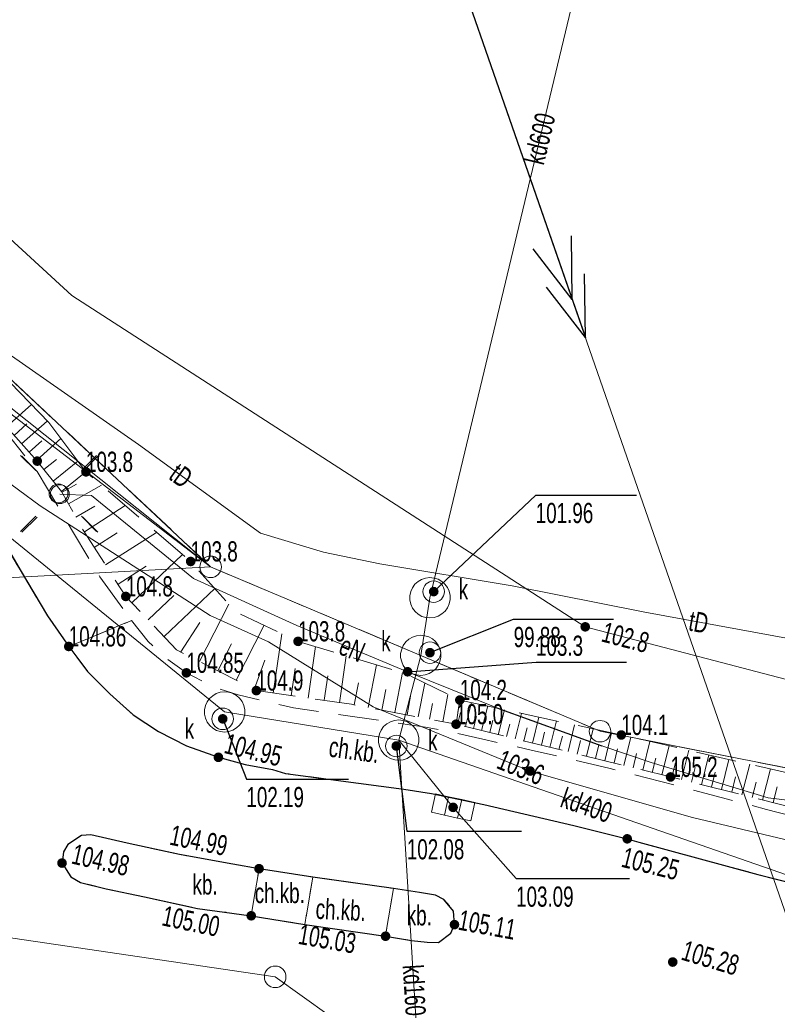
# Model space of a CAD drawing. Header units: inches. Extents: x 6497603 to 6502483, y 5925790 to 5934357.
# Tile 122 of 256: x 6501045 to 6501073, y 5926122 to 5926158. Entities that reach past the tile are written whole.
import ezdxf
from ezdxf.enums import TextEntityAlignment as Align

# ---------------------------------------------------------------- set-up
doc = ezdxf.new("R2010")
doc.units = ezdxf.units.IN
doc.header["$MEASUREMENT"] = 0
for name, pattern in [('1.5_0.75', [2.25, 1.5, -0.75]), ('2.25_0.75', [3, 2.25, -0.75]), ('219-1000', [0, 0]), ('egkk-1000', [3, 2.25, -0.75]), ('egug-1000', [1.5, 0.75, -0.75]), ('suep_sn_1000', [0, 0])]:
    doc.linetypes.add(name, pattern=pattern)
for name, color, linetype in [('000 Inne (niezydentyfikowane)', 7, 'Continuous'), ('202-punkt graniczny', 7, 'Continuous'), ('217-kontur klasyfikacyjny', 7, 'Continuous'), ('218-kontur użytku gruntowego', 7, 'Continuous'), ('219-działka ewidencyjna', 7, 'Continuous'), ('chodnik', 7, 'Continuous'), ('chodnik-Atr17', 7, 'Continuous'), ('jezdnia', 7, 'Continuous'), ('komora podziemna', 7, 'Continuous'), ('kratka ściekowa', 7, 'Continuous'), ('krawężnik', 7, 'Continuous'), ('latarnia', 7, 'Continuous'), ('obszar utwardzony', 7, 'Continuous'), ('obszar utwardzony-Atr17', 7, 'Continuous'), ('obudowa ochronna przewodu', 7, 'Continuous'), ('pikieta naturalna', 7, 'Continuous'), ('pikieta naturalna-Atr2', 7, 'Continuous'), ('pikieta sztuczna', 7, 'Continuous'), ('pikieta sztuczna-Atr2', 7, 'Continuous'), ('przewód elektroenergetyczny podziemny', 7, 'Continuous'), ('przewód elektroenergetyczny podziemny-Atr1', 7, 'Continuous'), ('przewód elektroenergetyczny średniego napięcia', 7, 'Continuous'), ('przewód kanalizacyjny', 7, 'Continuous'), ('przewód kanalizacyjny-Atr1', 7, 'Continuous'), ('przewód telekomunikacyjny podziemny', 7, 'Continuous'), ('przewód telekomunikacyjny podziemny-Atr1', 7, 'Continuous'), ('rzędna', 7, 'Continuous'), ('rzędna-Atr2', 7, 'Continuous'), ('rzędna-Atr3', 7, 'Continuous'), ('skarpa nieumocniona', 7, 'Continuous'), ('skarpa umocniona', 7, 'Continuous'), ('właz do komory lub kanału - okrągły', 7, 'Continuous'), ('właz do komory lub kanału - okrągły-Atr17', 7, 'Continuous')]:
    doc.layers.add(name, color=color, linetype=linetype)
doc.styles.get("Standard").update_dxf_attribs({"font": 'arial.ttf'})

# ---------------------------------------------------------------- blocks, each defined once
blk = doc.blocks.new('202')
at = {"color": 0, "linetype": 'Continuous', "lineweight": 0}
blk.add_circle((0, 0), 0.4, dxfattribs=at)
blk = doc.blocks.new('PW01')
at = {"linetype": 'Continuous', "lineweight": 13}
h = blk.add_hatch(color=0, dxfattribs=at)
edge = h.paths.add_edge_path()
edge.add_arc((0, 0), 0.18, 0, 360)
blk = doc.blocks.new('SM01')
at = {"color": 0, "linetype": 'Continuous', "lineweight": 13}
for p, q in [((-0.848, 0.848), (-1.414, 1.414)), ((0.849, 0.848), (1.414, 1.414)), ((-0.848, -0.849), (-1.414, -1.414)), ((0.849, -0.849), (1.414, -1.414))]:
    blk.add_line(p, q, dxfattribs=at)
blk.add_circle((0, 0), 0.35, dxfattribs=at)
blk = doc.blocks.new('US22')
at = {"color": 0, "linetype": 'Continuous', "lineweight": 0}
blk.add_circle((0, 0), 0.4, dxfattribs=at)
blk = doc.blocks.new('US05')
at = {"color": 0, "linetype": 'Continuous', "lineweight": 13}
for p, q in [((-0.75, -0.35), (-0.75, 0.35)), ((-0.75, 0.35), (-0.25, 0.35)), ((-0.25, -0.35), (-0.25, 0.35)), ((-0.25, 0.35), (0.25, 0.35)), ((0.25, -0.35), (0.25, 0.35)), ((0.25, 0.35), (0.75, 0.35)), ((0.75, -0.35), (0.75, 0.35)), ((-0.75, -0.35), (-0.25, -0.35)), ((-0.25, -0.35), (0.25, -0.35)), ((0.25, -0.35), (0.75, -0.35))]:
    blk.add_line(p, q, dxfattribs=at)
blk = doc.blocks.new('SUEP2')
at = {"color": 0, "linetype": 'Continuous'}
for p, q in [((7.54, 0), (5.29, 0.75)), ((9.04, 0), (6.79, 0.75)), ((25.54, 0), (23.29, 0.75)), ((27.04, 0), (24.79, 0.75)), ((0, 0), (9.04, 0)), ((7.54, 0), (5.29, -0.75)), ((9.04, 0), (6.79, -0.75)), ((9.04, 0), (27.04, 0)), ((25.54, 0), (23.29, -0.75)), ((27.04, 0), (24.79, -0.75))]:
    blk.add_line(p, q, dxfattribs=at)

msp = doc.modelspace()

# ---------------------------------------------------------------- linework, layer by layer
at = {"layer": '000 Inne (niezydentyfikowane)', "color": 7, "linetype": 'Continuous', "lineweight": 18, "flags": 128}
for points in [[(6501046.51, 5926140.56), (6501047.05, 5926140.86)], [(6501046.75, 5926140.13), (6501047.98, 5926140.82)], [(6501047.02, 5926139.64), (6501047.73, 5926140.04)], [(6501047.34, 5926139.09), (6501048.86, 5926140.07)], [(6501047.71, 5926138.51), (6501048.56, 5926139.05)], [(6501048.13, 5926137.86), (6501050.02, 5926139.07)], [(6501049.1, 5926136.45), (6501050.99, 5926138.25)], [(6501048.59, 5926137.15), (6501049.64, 5926137.82)], [(6501050.3, 5926135.2), (6501052.19, 5926136.99)], [(6501049.71, 5926135.82), (6501050.66, 5926136.73)], [(6501051.62, 5926134.27), (6501052.71, 5926136.4)], [(6501050.92, 5926134.63), (6501051.63, 5926135.72)], [(6501052.98, 5926133.58), (6501054.02, 5926135.62)], [(6501054.36, 5926133.1), (6501054.68, 5926135.3)], [(6501052.3, 5926133.92), (6501052.81, 5926134.93)], [(6501055.65, 5926132.91), (6501055.93, 5926134.83)], [(6501056.82, 5926132.74), (6501057.07, 5926134.48)], [(6501053.65, 5926133.23), (6501054.05, 5926134.32)], [(6501057.89, 5926132.56), (6501058.19, 5926134.15)], [(6501055.02, 5926133), (6501055.17, 5926134.01)], [(6501056.25, 5926132.83), (6501056.38, 5926133.74)], [(6501058.88, 5926132.37), (6501059.16, 5926133.86)], [(6501057.36, 5926132.66), (6501057.52, 5926133.48)], [(6501059.74, 5926132.21), (6501059.99, 5926133.47)], [(6501058.39, 5926132.46), (6501058.54, 5926133.23)], [(6501059.33, 5926132.29), (6501059.46, 5926132.98)], [(6501060.66, 5926132.03), (6501060.85, 5926133.05)], [(6501060.16, 5926132.13), (6501060.27, 5926132.71)], [(6501061.5, 5926131.85), (6501061.72, 5926132.75)], [(6501062.1, 5926131.71), (6501062.33, 5926132.62)], [(6501061.2, 5926131.93), (6501061.31, 5926132.37)], [(6501061.8, 5926131.78), (6501061.91, 5926132.23)], [(6501062.72, 5926131.55), (6501062.95, 5926132.48)], [(6501063.35, 5926131.4), (6501063.58, 5926132.34)], [(6501062.41, 5926131.63), (6501062.52, 5926132.09)], [(6501063.03, 5926131.48), (6501063.15, 5926131.94)], [(6501063.99, 5926131.24), (6501064.23, 5926132.2)], [(6501064.64, 5926131.08), (6501064.88, 5926132.06)], [(6501065.31, 5926130.92), (6501065.55, 5926131.92)], [(6501063.67, 5926131.32), (6501063.79, 5926131.8)], [(6501064.32, 5926131.16), (6501064.43, 5926131.65)], [(6501064.97, 5926131), (6501065.1, 5926131.49)], [(6501065.99, 5926130.75), (6501066.24, 5926131.77)], [(6501066.68, 5926130.58), (6501066.93, 5926131.62)], [(6501065.65, 5926130.83), (6501065.77, 5926131.34)], [(6501066.33, 5926130.67), (6501066.46, 5926131.18)], [(6501067.38, 5926130.41), (6501067.64, 5926131.46)], [(6501068.09, 5926130.23), (6501068.35, 5926131.3)], [(6501068.8, 5926130.06), (6501069.07, 5926131.14)], [(6501067.02, 5926130.5), (6501067.15, 5926131.02)], [(6501067.73, 5926130.32), (6501067.86, 5926130.85)], [(6501069.53, 5926129.88), (6501069.8, 5926130.97)], [(6501070.27, 5926129.69), (6501070.54, 5926130.8)], [(6501068.44, 5926130.15), (6501068.57, 5926130.68)], [(6501069.17, 5926129.97), (6501069.3, 5926130.51)], [(6501071.01, 5926129.51), (6501071.29, 5926130.63)], [(6501071.77, 5926129.32), (6501072.06, 5926130.45)], [(6501069.9, 5926129.79), (6501070.03, 5926130.33)], [(6501070.64, 5926129.6), (6501070.78, 5926130.16)], [(6501072.54, 5926129.12), (6501072.83, 5926130.28)], [(6501071.39, 5926129.41), (6501071.53, 5926129.98)], [(6501072.15, 5926129.22), (6501072.3, 5926129.79)], [(6501072.93, 5926129.03), (6501073.08, 5926129.61)]]:
    msp.add_lwpolyline(points, dxfattribs=at)
at = {"layer": '217-kontur klasyfikacyjny', "color": 3, "linetype": 'egkk-1000', "lineweight": 18, "flags": 128}
for points in [[(6501024.87, 5926163.31), (6501052.03, 5926137.79)], [(6501052.03, 5926137.79), (6501066.5, 5926131.68)], [(6501066.5, 5926131.68), (6501077.78, 5926129.46)]]:
    msp.add_lwpolyline(points, dxfattribs=at)
at = {"layer": '218-kontur użytku gruntowego', "color": 3, "linetype": 'egug-1000', "lineweight": 18, "flags": 128}
for points in [[(6501024.87, 5926163.31), (6501052.03, 5926137.79)], [(6501052.03, 5926137.79), (6501066.5, 5926131.68)], [(6501066.5, 5926131.68), (6501077.78, 5926129.46)]]:
    msp.add_lwpolyline(points, dxfattribs=at)
at = {"layer": '219-działka ewidencyjna', "color": 3, "linetype": '219-1000', "lineweight": 18, "flags": 128}
for points in [[(6500997.34, 5926181.37), (6501052.03, 5926137.79)], [(6501000.05, 5926177.64), (6501052.03, 5926137.79)], [(6501024.87, 5926163.31), (6501052.03, 5926137.79)], [(6501054.43, 5926122.55), (6500906.65, 5926144.35)], [(6501034.16, 5926136.83), (6501052.03, 5926137.79)], [(6501052.03, 5926137.79), (6501066.5, 5926131.68)], [(6501066.5, 5926131.68), (6501113.21, 5926122.47)], [(6501054.43, 5926122.55), (6501062.46, 5926116.8)]]:
    msp.add_lwpolyline(points, dxfattribs=at)
at = {"layer": 'chodnik', "color": 7, "linetype": '1.5_0.75', "lineweight": 18, "flags": 128}
for points in [[(6500970.87, 5926227.3), (6500971.56, 5926225.43), (6500972.46, 5926223.12), (6500974.02, 5926219.19), (6500975.45, 5926215.68), (6500977, 5926211.99), (6500978.65, 5926208.33), (6500979.98, 5926205.48), (6500981.21, 5926202.9), (6500982.09, 5926201.14), (6500983.5, 5926198.57), (6500984.69, 5926196.48), (6500985.98, 5926194.49), (6500987.05, 5926192.83), (6500988.59, 5926190.77), (6500990.92, 5926187.89), (6500992.98, 5926185.5), (6500995.16, 5926183.2), (6500996.29, 5926182.07), (6500998.49, 5926180.05), (6501000.53, 5926178.29), (6501002.39, 5926176.76), (6501003.2, 5926176.09), (6501004.81, 5926174.87), (6501005.59, 5926174.28), (6501007.41, 5926173.15), (6501009.96, 5926171.62), (6501012.94, 5926169.78), (6501015.74, 5926167.89), (6501017.41, 5926166.71), (6501019.82, 5926164.89), (6501021.33, 5926163.61), (6501022.53, 5926162.56), (6501023.7, 5926161.49), (6501024.88, 5926160.21), (6501025.57, 5926159.48), (6501026.26, 5926158.69), (6501027.54, 5926157.21), (6501028.44, 5926156.05), (6501029.37, 5926154.85), (6501029.98, 5926153.99), (6501030.83, 5926152.78), (6501031.71, 5926151.54), (6501032.94, 5926150.04), (6501033.68, 5926149.33), (6501034.39, 5926148.72), (6501035.36, 5926148.11), (6501037.15, 5926147.19), (6501039.49, 5926146.17), (6501040.89, 5926145.44), (6501042.36, 5926144.52), (6501043.52, 5926143.61), (6501044.66, 5926142.51), (6501045.59, 5926141.33), (6501046.36, 5926140.04), (6501046.9, 5926139.11), (6501047.92, 5926137.42), (6501049.09, 5926135.79), (6501046.76, 5926134.83), (6501045.97, 5926135.97), (6501044.95, 5926137.68), (6501044.15, 5926139.04), (6501043.36, 5926140.29), (6501042.55, 5926141.23), (6501041.25, 5926142.34), (6501039.7, 5926143.38), (6501038.54, 5926143.97), (6501037.14, 5926144.59), (6501035.84, 5926145.14), (6501034.56, 5926145.76), (6501033.36, 5926146.49), (6501032.71, 5926147), (6501031.86, 5926147.75), (6501030.99, 5926148.6), (6501030.17, 5926149.6), (6501029.28, 5926150.71), (6501028.65, 5926151.68), (6501028.15, 5926152.45), (6501027.57, 5926153.3), (6501026.36, 5926154.87), (6501025.28, 5926156.11), (6501024.43, 5926157.12), (6501023.77, 5926157.9), (6501022.54, 5926159.21), (6501021.45, 5926160.26), (6501020.36, 5926161.31), (6501019.23, 5926162.32), (6501017.63, 5926163.53), (6501015.2, 5926165.27), (6501012.75, 5926167), (6501011.02, 5926168.15), (6501009.35, 5926169.19), (6501006.76, 5926170.76), (6501005.08, 5926171.78), (6501003.77, 5926172.66), (6501002.64, 5926173.48), (6501001.04, 5926174.69), (6500999.49, 5926176), (6500997.98, 5926177.32), (6500997.26, 5926177.93), (6500995.76, 5926179.32), (6500994.27, 5926180.73), (6500992.5, 5926182.51), (6500990.87, 5926184.3), (6500989.17, 5926186.2), (6500988.2, 5926187.36), (6500986.98, 5926188.92), (6500985.77, 5926190.49), (6500984.62, 5926192.1), (6500983.5, 5926193.77), (6500982.82, 5926194.92), (6500982.17, 5926195.97), (6500981.16, 5926197.8), (6500980.03, 5926199.93), (6500979.13, 5926201.69), (6500977.79, 5926204.36), (6500976.57, 5926207.09), (6500975.34, 5926209.86), (6500974.13, 5926212.6), (6500972.99, 5926215.36), (6500971.84, 5926218.15), (6500970.38, 5926221.87), (6500970.02, 5926222.74), (6500969.29, 5926224.6), (6500968.88, 5926225.61), (6500969.41, 5926226.74)], [(6501046.76, 5926134.83), (6501049.09, 5926135.79), (6501049.71, 5926135.02), (6501050.43, 5926134.35), (6501051.13, 5926133.85), (6501052.14, 5926133.32), (6501053.05, 5926133.03), (6501054.13, 5926132.77), (6501055.11, 5926132.55), (6501060.02, 5926131.83), (6501061.04, 5926131.64), (6501062.14, 5926131.38), (6501063.94, 5926130.98), (6501066.82, 5926130.31), (6501069.76, 5926129.55), (6501072.68, 5926128.77), (6501076.54, 5926127.77), (6501077.53, 5926127.58), (6501079.57, 5926127.27), (6501092.19, 5926125.31), (6501107.22, 5926122.94), (6501109.21, 5926122.69), (6501109.01, 5926121.44), (6501106.86, 5926120.63), (6501091.81, 5926122.96), (6501079.93, 5926124.73), (6501077, 5926125.24), (6501076.16, 5926125.39), (6501072.36, 5926126.36), (6501067.94, 5926127.56), (6501067.51, 5926127.68), (6501065.52, 5926128.17), (6501062.18, 5926128.95), (6501060.24, 5926129.37), (6501059.21, 5926129.52), (6501054.81, 5926130.11), (6501054.33, 5926130.26), (6501053.32, 5926130.44), (6501052.32, 5926130.71), (6501051.14, 5926131.14), (6501050.1, 5926131.67), (6501049.15, 5926132.29), (6501048.29, 5926133.07), (6501047.46, 5926133.9), (6501047.06, 5926134.43)], [(6501055.83, 5926126.26), (6501055.53, 5926124.49), (6501053.54, 5926124.82), (6501053.83, 5926126.57)], [(6501055.83, 5926126.26), (6501058.82, 5926125.83), (6501058.53, 5926124.06), (6501055.53, 5926124.49)]]:
    msp.add_lwpolyline(points, close=True, dxfattribs=at)
at = {"layer": 'jezdnia', "color": 7, "linetype": '2.25_0.75', "lineweight": 18, "flags": 128}
for points in [[(6500967.52, 5926475.78), (6500970.47, 5926475.3), (6500970.34, 5926474.17), (6500969.68, 5926470.3), (6500969.49, 5926469.27), (6500968.64, 5926464.1), (6500968.02, 5926460.39), (6500966.41, 5926450.57), (6500964.71, 5926440.65), (6500963.12, 5926430.78), (6500961.32, 5926419.97), (6500959.67, 5926410.08), (6500959.52, 5926409.05), (6500958.4, 5926402.16), (6500958.2, 5926401.16), (6500956.52, 5926390.93), (6500955.92, 5926387.39), (6500955.8, 5926386.37), (6500953.89, 5926374.55), (6500953.73, 5926373.46), (6500953.44, 5926371.55), (6500953.08, 5926369.21), (6500952.69, 5926366.58), (6500952.26, 5926363.66), (6500951.98, 5926361.63), (6500951.62, 5926358.68), (6500951.27, 5926355.63), (6500950.83, 5926351.7), (6500950.56, 5926348.7), (6500950.2, 5926344.71), (6500949.87, 5926340.76), (6500949.76, 5926338.7), (6500949.68, 5926335.75), (6500949.64, 5926334.74), (6500949.52, 5926328.23), (6500949.49, 5926327.2), (6500949.48, 5926325.22), (6500949.47, 5926322.2), (6500949.55, 5926319.76), (6500949.66, 5926317.23), (6500949.84, 5926313.23), (6500950.01, 5926310.21), (6500950.17, 5926308.21), (6500950.43, 5926305.18), (6500950.74, 5926302.26), (6500951.06, 5926299.26), (6500951.49, 5926295.58), (6500952.08, 5926290.33), (6500952.73, 5926285.4), (6500953.13, 5926282.44), (6500953.57, 5926279.4), (6500954.04, 5926276.46), (6500954.41, 5926274.33), (6500954.74, 5926272.49), (6500955.37, 5926269.55), (6500956.06, 5926266.66), (6500956.52, 5926264.7), (6500957.04, 5926262.72), (6500957.79, 5926259.85), (6500958.59, 5926257.01), (6500959.46, 5926254.06), (6500960.33, 5926251.13), (6500961.47, 5926247.41), (6500962.32, 5926244.49), (6500963.34, 5926241.33), (6500964.48, 5926237.89), (6500965.5, 5926234.96), (6500966.14, 5926233.14), (6500966.53, 5926232.14), (6500968.88, 5926225.61), (6500969.29, 5926224.6), (6500970.02, 5926222.74), (6500970.38, 5926221.87), (6500971.84, 5926218.15), (6500972.99, 5926215.36), (6500974.13, 5926212.6), (6500975.34, 5926209.86), (6500976.57, 5926207.09), (6500977.79, 5926204.36), (6500979.13, 5926201.69), (6500980.03, 5926199.93), (6500981.16, 5926197.8), (6500982.17, 5926195.97), (6500982.82, 5926194.92), (6500983.5, 5926193.77), (6500984.62, 5926192.1), (6500985.77, 5926190.49), (6500986.98, 5926188.92), (6500988.2, 5926187.36), (6500989.17, 5926186.2), (6500990.87, 5926184.3), (6500992.5, 5926182.51), (6500994.27, 5926180.73), (6500995.76, 5926179.32), (6500997.26, 5926177.93), (6500997.98, 5926177.32), (6500999.49, 5926176), (6501001.04, 5926174.69), (6501002.64, 5926173.48), (6501003.77, 5926172.66), (6501005.08, 5926171.78), (6501006.76, 5926170.76), (6501009.35, 5926169.19), (6501011.02, 5926168.15), (6501012.75, 5926167), (6501015.2, 5926165.27), (6501017.63, 5926163.53), (6501019.23, 5926162.32), (6501020.36, 5926161.31), (6501021.45, 5926160.26), (6501022.54, 5926159.21), (6501023.77, 5926157.9), (6501024.43, 5926157.12), (6501025.28, 5926156.11), (6501026.36, 5926154.87), (6501027.57, 5926153.3), (6501028.15, 5926152.45), (6501028.65, 5926151.68), (6501029.28, 5926150.71), (6501030.17, 5926149.6), (6501030.99, 5926148.6), (6501031.86, 5926147.75), (6501032.71, 5926147), (6501033.36, 5926146.49), (6501034.56, 5926145.76), (6501035.84, 5926145.14), (6501037.14, 5926144.59), (6501038.54, 5926143.97), (6501039.7, 5926143.38), (6501041.25, 5926142.34), (6501042.55, 5926141.23), (6501043.36, 5926140.29), (6501044.15, 5926139.04), (6501044.95, 5926137.68), (6501045.97, 5926135.97), (6501046.76, 5926134.83), (6501047.06, 5926134.43), (6501047.46, 5926133.9), (6501048.29, 5926133.07), (6501049.15, 5926132.29), (6501050.1, 5926131.67), (6501051.14, 5926131.14), (6501052.32, 5926130.71), (6501053.32, 5926130.44), (6501054.33, 5926130.26), (6501054.81, 5926130.11), (6501059.21, 5926129.52), (6501060.24, 5926129.37), (6501062.18, 5926128.95), (6501065.52, 5926128.17), (6501067.51, 5926127.68), (6501067.94, 5926127.56), (6501072.36, 5926126.36), (6501076.16, 5926125.39), (6501077, 5926125.24), (6501079.93, 5926124.73), (6501091.81, 5926122.96), (6501106.86, 5926120.63), (6501107.86, 5926120.45), (6501114.26, 5926119.46), (6501115.28, 5926119.31), (6501129.17, 5926117.14), (6501141.73, 5926115.29), (6501155.8, 5926113.1), (6501156.84, 5926112.94), (6501163.71, 5926111.96), (6501164.73, 5926111.81), (6501169.7, 5926111.07), (6501186.02, 5926108.73), (6501187.04, 5926108.57), (6501197.9, 5926107.02), (6501198.93, 5926106.86), (6501209.44, 5926105.01), (6501213.12, 5926104.73), (6501214.13, 5926104.59), (6501218.06, 5926103.95), (6501219.09, 5926103.82), (6501225, 5926102.98), (6501226.03, 5926103), (6501226.9, 5926103.16), (6501227.59, 5926103.32), (6501228.34, 5926103.71), (6501228.93, 5926104.14), (6501229.4, 5926105.03), (6501229.75, 5926106.03), (6501230.03, 5926107.51), (6501230.13, 5926108.51), (6501230.41, 5926111.43), (6501235.51, 5926111.16), (6501235.42, 5926108.23), (6501235.48, 5926107.23), (6501235.64, 5926106.46), (6501236.12, 5926105.41), (6501236.84, 5926104.54), (6501237.77, 5926103.89), (6501238.91, 5926103.49), (6501240.04, 5926103.43), (6501241.16, 5926103.54), (6501242.17, 5926103.85), (6501243.16, 5926104.12), (6501253.15, 5926106.97), (6501253.23, 5926106.89), (6501254.28, 5926103.94), (6501255.15, 5926100.97), (6501254.99, 5926100.67), (6501253.62, 5926100.28), (6501252.65, 5926100), (6501249.77, 5926099.21), (6501248.73, 5926098.94), (6501244.96, 5926097.81), (6501243.92, 5926097.57), (6501242.05, 5926097.03), (6501240.92, 5926096.64), (6501239.24, 5926095.9), (6501238.04, 5926095.27), (6501237.2, 5926094.68), (6501236.35, 5926093.84), (6501235.38, 5926092.95), (6501234.5, 5926091.83), (6501233.74, 5926090.74), (6501233.24, 5926089.73), (6501232.77, 5926088.7), (6501232.51, 5926087.65), (6501232.15, 5926085.66), (6501231.07, 5926079.74), (6501230.21, 5926075.13), (6501227.92, 5926063.04), (6501227.8, 5926062.48), (6501227.76, 5926061.73), (6501227.77, 5926061.08), (6501227.88, 5926060.39), (6501228.08, 5926059.83), (6501228.38, 5926059.33), (6501228.85, 5926058.88), (6501229.59, 5926058.46), (6501230.48, 5926058.18), (6501231.24, 5926057.98), (6501236.18, 5926057.48), (6501247.14, 5926056.54), (6501247.78, 5926056.32), (6501247.32, 5926053.12), (6501247.25, 5926050.18), (6501240.84, 5926050.54), (6501235.01, 5926051.15), (6501232.93, 5926051.11), (6501231.58, 5926051.14), (6501230.74, 5926051.16), (6501229.93, 5926051.11), (6501229.08, 5926050.94), (6501228.33, 5926050.61), (6501227.56, 5926049.99), (6501227.03, 5926049.46), (6501226.57, 5926048.76), (6501226.26, 5926048.04), (6501226.07, 5926047), (6501224.9, 5926038.07), (6501224.76, 5926037.04), (6501223.95, 5926030.65), (6501223.78, 5926029.64), (6501222.8, 5926021.69), (6501222.62, 5926020.67), (6501221.85, 5926014.28), (6501221.72, 5926013.21), (6501220.01, 5926001.35), (6501219.92, 5926000.35), (6501218.92, 5925993.96), (6501218.73, 5925992.94), (6501217.59, 5925985.53), (6501217.19, 5925983.25), (6501216.34, 5925978.62), (6501216.11, 5925977.64), (6501215.34, 5925973.74), (6501215.12, 5925972.71), (6501214.1, 5925967.79), (6501212.17, 5925958.57), (6501211.6, 5925955.9), (6501210.39, 5925950.18), (6501210.15, 5925949.2), (6501208.72, 5925942.4), (6501208.51, 5925941.33), (6501206.97, 5925934), (6501206.1, 5925929.6), (6501205.96, 5925928.62), (6501203.95, 5925916.84), (6501200.99, 5925899.07), (6501197.27, 5925877.8), (6501197.19, 5925877.04), (6501197.19, 5925876.24), (6501197.31, 5925875.07), (6501197.66, 5925873.98), (6501197.97, 5925873.22), (6501198.63, 5925872.3), (6501199.23, 5925871.72), (6501199.74, 5925871.37), (6501200.42, 5925871.01), (6501201.38, 5925870.71), (6501202.44, 5925870.55), (6501201.55, 5925864.88), (6501201.24, 5925864.89), (6501200.2, 5925864.97), (6501198.98, 5925864.81), (6501197.51, 5925864.23), (6501196.67, 5925863.67), (6501195.78, 5925862.79), (6501195.34, 5925862.22), (6501195.05, 5925861.84), (6501194.69, 5925861.34), (6501194.31, 5925860.58), (6501193.88, 5925859.32), (6501193.66, 5925858.13), (6501191.37, 5925844.58), (6501188.63, 5925845.69), (6501186.06, 5925846.29), (6501188.34, 5925859.28), (6501189.55, 5925865.75), (6501190.19, 5925869.41), (6501190.72, 5925872.53), (6501192, 5925879.57), (6501195.3, 5925899.15), (6501198.39, 5925917.25), (6501200.06, 5925927.91), (6501200.49, 5925930.37), (6501201.43, 5925935.3), (6501202.26, 5925939.27), (6501205.89, 5925956.67), (6501206.71, 5925960.26), (6501209.44, 5925973.27), (6501210.33, 5925977.62), (6501211, 5925981.11), (6501211.51, 5925984.07), (6501211.73, 5925985.08), (6501212.62, 5925991.03), (6501213.62, 5925996.92), (6501213.83, 5925997.96), (6501214.76, 5926004.82), (6501214.89, 5926005.86), (6501216.15, 5926014.76), (6501216.28, 5926015.75), (6501217.09, 5926022.16), (6501217.19, 5926023.22), (6501218.27, 5926030.95), (6501221.29, 5926054.94), (6501221.42, 5926055.98), (6501222.24, 5926062.4), (6501222.34, 5926063.44), (6501224.16, 5926076.33), (6501224.9, 5926081.72), (6501225.66, 5926087.21), (6501225.76, 5926088.39), (6501225.79, 5926089.57), (6501225.74, 5926090.79), (6501225.65, 5926091.85), (6501225.41, 5926093.04), (6501225.02, 5926094.16), (6501224.47, 5926095.07), (6501223.68, 5926095.94), (6501222.87, 5926096.5), (6501222, 5926096.87), (6501221.03, 5926097.17), (6501220.05, 5926097.37), (6501218.15, 5926097.65), (6501217.08, 5926097.83), (6501213.18, 5926098.37), (6501212.16, 5926098.52), (6501210.21, 5926098.79), (6501209.19, 5926099), (6501203.73, 5926099.73), (6501202.71, 5926099.87), (6501199.75, 5926100.28), (6501198.75, 5926100.43), (6501192.84, 5926101.32), (6501191.84, 5926101.46), (6501178.52, 5926103.46), (6501168.08, 5926104.92), (6501167.07, 5926105.07), (6501161.11, 5926105.95), (6501160.15, 5926106.11), (6501141.22, 5926108.96), (6501128.91, 5926110.87), (6501107.19, 5926114.24), (6501091.02, 5926116.76), (6501087.03, 5926117.36), (6501085.63, 5926117.57), (6501084.66, 5926117.74), (6501082.7, 5926117.91), (6501080.66, 5926118.01), (6501077.67, 5926118.12), (6501076.66, 5926118.16), (6501075.65, 5926118.1), (6501074.96, 5926118.04), (6501074.24, 5926117.87), (6501073.45, 5926117.58), (6501072.83, 5926117.24), (6501072.24, 5926116.73), (6501071.92, 5926116.36), (6501071.6, 5926115.95), (6501071.13, 5926115.07), (6501070.2, 5926112.15), (6501069.14, 5926109.35), (6501065.67, 5926107.67), (6501060.98, 5926105.37), (6501056.17, 5926102.92), (6501047.77, 5926098.64), (6501039.02, 5926094.25), (6501035.19, 5926092.32), (6501033.38, 5926091.57), (6501031.9, 5926091.17), (6501030.72, 5926091), (6501029.45, 5926090.96), (6501027.96, 5926091.09), (6501026.37, 5926091.21), (6501025.08, 5926091.02), (6501023.8, 5926090.63), (6501022.54, 5926089.24), (6501020.92, 5926087.38), (6501018.93, 5926085.36), (6501016.88, 5926083.52), (6501014.11, 5926081.3), (6501011.15, 5926079.19), (6501008.09, 5926077.35), (6501004.66, 5926075.72), (6501000.14, 5926073.66), (6500996.05, 5926071.78), (6500991.19, 5926069.54), (6500987.22, 5926067.8), (6500985.88, 5926070.25), (6500984.5, 5926072.54), (6500990.81, 5926076.24), (6500997.85, 5926080.69), (6501004.96, 5926085.16), (6501007.77, 5926086.97), (6501009.89, 5926088.54), (6501012.32, 5926090.44), (6501014.72, 5926092.81), (6501016.4, 5926095.01), (6501018.1, 5926097.7), (6501019.49, 5926099.95), (6501021.13, 5926103.12), (6501021.79, 5926104.63), (6501021.73, 5926104.89), (6501022.4, 5926106.7), (6501022.77, 5926107.65), (6501022.96, 5926108.66), (6501023.19, 5926109.6), (6501023.35, 5926110.74), (6501023.42, 5926111.89), (6501023.37, 5926112.99), (6501023.17, 5926114.21), (6501022.81, 5926115.94), (6501022.34, 5926117.28), (6501021.93, 5926118.41), (6501021.38, 5926119.39), (6501020.82, 5926120.06), (6501020.31, 5926120.58), (6501019.37, 5926121.14), (6501018.64, 5926121.59), (6501017.79, 5926122.01), (6501016.87, 5926122.36), (6501016.07, 5926122.61), (6501015.13, 5926122.79), (6501014.32, 5926122.89), (6501013.3, 5926122.96), (6501011.3, 5926123.02), (6501010.28, 5926123.07), (6501008.82, 5926123.15), (6501007.35, 5926123.27), (6501006.78, 5926123.46), (6501004.62, 5926123.76), (6501002.02, 5926124.18), (6501000.54, 5926124.46), (6500997.95, 5926125.21), (6500994.57, 5926126.41), (6500989.34, 5926128.79), (6500983.15, 5926131.79), (6500980.24, 5926133), (6500976.92, 5926134.27), (6500973.27, 5926135.38), (6500969.21, 5926136.46), (6500966.14, 5926137.16), (6500962.38, 5926137.84), (6500956.83, 5926138.72), (6500951.6, 5926139.58), (6500948.09, 5926140.28), (6500941.13, 5926141.59), (6500936.68, 5926142.36), (6500936.26, 5926142.38), (6500936.91, 5926144.94), (6500937.28, 5926147.22), (6500938.48, 5926147.26), (6500944.87, 5926146.1), (6500952.28, 5926144.84), (6500952.45, 5926144.94), (6500957.36, 5926144.12), (6500958.42, 5926144.02), (6500960.33, 5926143.82), (6500961.34, 5926143.73), (6500962.4, 5926143.7), (6500964.35, 5926143.61), (6500966.38, 5926143.52), (6500968.34, 5926143.33), (6500970.37, 5926142.99), (6500972.16, 5926142.64), (6500975.22, 5926141.96), (6500978.14, 5926141.2), (6500980.07, 5926140.59), (6500984.84, 5926139.11), (6500988.6, 5926137.98), (6500991.96, 5926137.02), (6500993.89, 5926136.41), (6500996.3, 5926135.75), (6500998.23, 5926135.25), (6500999.76, 5926134.9), (6501002.22, 5926134.43), (6501003.59, 5926134.13), (6501004.64, 5926133.95), (6501005.57, 5926133.82), (6501006.54, 5926133.72), (6501007.41, 5926133.65), (6501008.58, 5926133.66), (6501009.4, 5926133.71), (6501010.99, 5926133.99), (6501012.51, 5926134.33), (6501013.46, 5926134.67), (6501014.17, 5926134.95), (6501015.06, 5926135.45), (6501015.72, 5926135.84), (6501016.55, 5926136.42), (6501017.28, 5926137.05), (6501017.97, 5926137.76), (6501018.59, 5926138.35), (6501019.09, 5926139.31), (6501019.34, 5926140.2), (6501019.48, 5926141.24), (6501019.5, 5926142.22), (6501019.53, 5926143.17), (6501019.42, 5926144.33), (6501019.23, 5926145.48), (6501018.9, 5926146.66), (6501018.59, 5926147.63), (6501018.18, 5926148.39), (6501017.57, 5926149.31), (6501017.02, 5926149.96), (6501016.24, 5926150.87), (6501015.1, 5926152.17), (6501013.64, 5926153.83), (6501013.57, 5926154), (6501012.46, 5926155.3), (6501009.41, 5926158.38), (6501006.55, 5926161.1), (6501003.79, 5926163.84), (6501000.27, 5926167.22), (6500997.75, 5926169.48), (6500994.93, 5926171.9), (6500993.22, 5926173.37), (6500990.08, 5926176.36), (6500986.16, 5926180.45), (6500984.36, 5926182.53), (6500983.92, 5926182.88), (6500982.09, 5926185.15), (6500980.83, 5926186.8), (6500979.72, 5926188.4), (6500979.64, 5926188.64), (6500977.9, 5926191.3), (6500976.68, 5926193.39), (6500974.4, 5926197.5), (6500971.6, 5926203.33), (6500970.2, 5926206.34), (6500968.02, 5926211.54), (6500966.1, 5926216.13), (6500964.42, 5926220.5), (6500963.39, 5926223.18), (6500962.78, 5926224.79), (6500960.85, 5926229.86), (6500958.92, 5926235.34), (6500957.26, 5926240.34), (6500955.77, 5926245.22), (6500954.5, 5926249.48), (6500953.02, 5926254.47), (6500951.16, 5926261.1), (6500950.63, 5926263.22), (6500949.44, 5926268.23), (6500948.4, 5926273.5), (6500947.44, 5926279.19), (6500946.72, 5926284.52), (6500945.98, 5926290.57), (6500945.39, 5926295.06), (6500944.64, 5926301.22), (6500943.99, 5926308.19), (6500943.71, 5926313.06), (6500943.38, 5926320.02), (6500943.36, 5926324.68), (6500943.39, 5926329.54), (6500943.52, 5926335.16), (6500943.63, 5926336.77), (6500943.87, 5926342.09), (6500944.45, 5926348.6), (6500944.89, 5926353.17), (6500945.31, 5926356.92), (6500946, 5926362.7), (6500946.75, 5926367.77), (6500946.9, 5926369.53), (6500947.97, 5926376.36), (6500948.58, 5926379.99), (6500949.87, 5926387.54), (6500950.36, 5926390.87), (6500950.58, 5926392.97), (6500951.07, 5926399.96), (6500951.2, 5926400.17), (6500951.56, 5926405.22), (6500951.74, 5926408.6), (6500951.86, 5926412.25), (6500952.04, 5926414.31), (6500952.81, 5926417.99), (6500953.87, 5926422.25), (6500955.38, 5926427.84), (6500956.84, 5926433.28), (6500957.79, 5926436.87), (6500958.47, 5926439.89), (6500959.31, 5926444.93), (6500960.75, 5926453.89), (6500962.75, 5926465.71), (6500964.63, 5926476.24)], [(6501047.58, 5926127.83), (6501047.23, 5926127.81), (6501046.72, 5926127.47), (6501046.56, 5926127.2), (6501046.51, 5926126.78), (6501046.84, 5926126.27), (6501047.2, 5926126.06), (6501048.15, 5926125.82), (6501049.58, 5926125.52), (6501051.54, 5926125.09), (6501052.55, 5926124.96), (6501053.54, 5926124.82), (6501055.53, 5926124.49), (6501058.53, 5926124.06), (6501059.49, 5926123.9), (6501060.08, 5926123.84), (6501060.5, 5926123.83), (6501060.95, 5926124.17), (6501061.09, 5926124.49), (6501061.06, 5926124.99), (6501060.7, 5926125.43), (6501060.38, 5926125.58), (6501059.79, 5926125.69), (6501058.82, 5926125.83), (6501055.83, 5926126.26), (6501053.83, 5926126.57), (6501052.86, 5926126.74), (6501050.87, 5926127.1), (6501048.93, 5926127.52)]]:
    msp.add_lwpolyline(points, close=True, dxfattribs=at)
at = {"layer": 'komora podziemna', "color": 34, "linetype": 'Continuous', "lineweight": 18, "flags": 128}
for points in [[(6501059.63, 5926136.13), (6501059.53, 5926136.26), (6501059.47, 5926136.4), (6501059.43, 5926136.56), (6501059.43, 5926136.71), (6501059.47, 5926136.87), (6501059.53, 5926137.01), (6501059.62, 5926137.14), (6501059.74, 5926137.24), (6501059.87, 5926137.32), (6501060.02, 5926137.37), (6501060.18, 5926137.39), (6501060.33, 5926137.37), (6501060.48, 5926137.33), (6501060.62, 5926137.25), (6501060.73, 5926137.15), (6501060.83, 5926137.02), (6501060.89, 5926136.88), (6501060.93, 5926136.72), (6501060.93, 5926136.57), (6501060.89, 5926136.41), (6501060.83, 5926136.27), (6501060.74, 5926136.14), (6501060.62, 5926136.04), (6501060.49, 5926135.96), (6501060.34, 5926135.91), (6501060.18, 5926135.89), (6501060.03, 5926135.91), (6501059.88, 5926135.95), (6501059.74, 5926136.03)], [(6501059.29, 5926133.99), (6501059.19, 5926134.12), (6501059.13, 5926134.26), (6501059.09, 5926134.42), (6501059.09, 5926134.57), (6501059.13, 5926134.73), (6501059.19, 5926134.87), (6501059.28, 5926135), (6501059.4, 5926135.1), (6501059.53, 5926135.18), (6501059.68, 5926135.23), (6501059.84, 5926135.25), (6501059.99, 5926135.23), (6501060.14, 5926135.19), (6501060.28, 5926135.11), (6501060.39, 5926135.01), (6501060.49, 5926134.88), (6501060.55, 5926134.74), (6501060.59, 5926134.58), (6501060.59, 5926134.43), (6501060.55, 5926134.27), (6501060.49, 5926134.13), (6501060.4, 5926134), (6501060.28, 5926133.9), (6501060.15, 5926133.82), (6501060, 5926133.77), (6501059.84, 5926133.75), (6501059.69, 5926133.77), (6501059.54, 5926133.81), (6501059.4, 5926133.89)], [(6501052, 5926131.89), (6501051.9, 5926132.02), (6501051.84, 5926132.16), (6501051.8, 5926132.32), (6501051.8, 5926132.47), (6501051.84, 5926132.63), (6501051.9, 5926132.77), (6501051.99, 5926132.9), (6501052.11, 5926133), (6501052.24, 5926133.08), (6501052.39, 5926133.13), (6501052.55, 5926133.15), (6501052.7, 5926133.13), (6501052.85, 5926133.09), (6501052.99, 5926133.01), (6501053.1, 5926132.91), (6501053.2, 5926132.78), (6501053.26, 5926132.64), (6501053.3, 5926132.48), (6501053.3, 5926132.33), (6501053.26, 5926132.17), (6501053.2, 5926132.03), (6501053.11, 5926131.9), (6501052.99, 5926131.8), (6501052.86, 5926131.72), (6501052.71, 5926131.67), (6501052.55, 5926131.65), (6501052.4, 5926131.67), (6501052.25, 5926131.71), (6501052.11, 5926131.79)], [(6501058.47, 5926130.84), (6501058.37, 5926130.97), (6501058.31, 5926131.11), (6501058.27, 5926131.27), (6501058.27, 5926131.42), (6501058.31, 5926131.58), (6501058.37, 5926131.72), (6501058.46, 5926131.85), (6501058.58, 5926131.95), (6501058.71, 5926132.03), (6501058.86, 5926132.08), (6501059.02, 5926132.1), (6501059.17, 5926132.08), (6501059.32, 5926132.04), (6501059.46, 5926131.96), (6501059.57, 5926131.86), (6501059.67, 5926131.73), (6501059.73, 5926131.59), (6501059.77, 5926131.43), (6501059.77, 5926131.28), (6501059.73, 5926131.12), (6501059.67, 5926130.98), (6501059.58, 5926130.85), (6501059.46, 5926130.75), (6501059.33, 5926130.67), (6501059.18, 5926130.62), (6501059.02, 5926130.6), (6501058.87, 5926130.62), (6501058.72, 5926130.66), (6501058.58, 5926130.74)]]:
    msp.add_lwpolyline(points, close=True, dxfattribs=at)
at = {"layer": 'krawężnik', "color": 7, "linetype": 'Continuous', "lineweight": 25, "flags": 128}
for points in [[(6501044.15, 5926139.04), (6501044.95, 5926137.68), (6501045.97, 5926135.97), (6501046.76, 5926134.83)], [(6501046.76, 5926134.83), (6501047.06, 5926134.43), (6501047.46, 5926133.9), (6501048.29, 5926133.07), (6501049.15, 5926132.29), (6501050.1, 5926131.67), (6501051.14, 5926131.14), (6501052.32, 5926130.71), (6501053.32, 5926130.44), (6501054.33, 5926130.26), (6501054.81, 5926130.11), (6501059.21, 5926129.52), (6501060.24, 5926129.37), (6501062.18, 5926128.95), (6501065.52, 5926128.17), (6501067.51, 5926127.68), (6501067.94, 5926127.56), (6501072.36, 5926126.36), (6501076.16, 5926125.39), (6501077, 5926125.24), (6501079.93, 5926124.73), (6501091.81, 5926122.96), (6501106.86, 5926120.63)], [(6501053.54, 5926124.82), (6501055.53, 5926124.49), (6501058.53, 5926124.06), (6501059.49, 5926123.9), (6501060.08, 5926123.84), (6501060.5, 5926123.83), (6501060.95, 5926124.17), (6501061.09, 5926124.49), (6501061.06, 5926124.99), (6501060.7, 5926125.43), (6501060.38, 5926125.58), (6501059.79, 5926125.69), (6501058.82, 5926125.83), (6501055.83, 5926126.26), (6501053.83, 5926126.57), (6501052.86, 5926126.74), (6501050.87, 5926127.1), (6501048.93, 5926127.52), (6501047.58, 5926127.83), (6501047.23, 5926127.81), (6501046.72, 5926127.47), (6501046.56, 5926127.2), (6501046.51, 5926126.78), (6501046.84, 5926126.27), (6501047.2, 5926126.06)], [(6501047.2, 5926126.06), (6501048.15, 5926125.82), (6501049.58, 5926125.52), (6501051.54, 5926125.09), (6501052.55, 5926124.96), (6501053.54, 5926124.82)]]:
    msp.add_lwpolyline(points, dxfattribs=at)
at = {"layer": 'obszar utwardzony', "color": 7, "linetype": '2.25_0.75', "lineweight": 18, "flags": 128}
for points in [[(6501048.93, 5926127.52), (6501050.87, 5926127.1), (6501052.86, 5926126.74), (6501053.83, 5926126.57), (6501053.54, 5926124.82), (6501052.55, 5926124.96), (6501051.54, 5926125.09), (6501049.58, 5926125.52), (6501048.15, 5926125.82), (6501047.2, 5926126.06), (6501046.84, 5926126.27), (6501046.51, 5926126.78), (6501046.56, 5926127.2), (6501046.72, 5926127.47), (6501047.23, 5926127.81), (6501047.58, 5926127.83)], [(6501058.82, 5926125.83), (6501059.79, 5926125.69), (6501060.38, 5926125.58), (6501060.7, 5926125.43), (6501061.06, 5926124.99), (6501061.09, 5926124.49), (6501060.95, 5926124.17), (6501060.5, 5926123.83), (6501060.08, 5926123.84), (6501059.49, 5926123.9), (6501058.53, 5926124.06)]]:
    msp.add_lwpolyline(points, close=True, dxfattribs=at)
at = {"layer": 'obudowa ochronna przewodu', "color": 7, "linetype": 'Continuous', "lineweight": 25, "flags": 128}
msp.add_lwpolyline([(6501062.66, 5926132.55), (6501066.57, 5926131.14)], dxfattribs=at)
at = {"layer": 'przewód elektroenergetyczny podziemny', "color": 1, "linetype": 'Continuous', "lineweight": 18, "flags": 128}
msp.add_lwpolyline([(6501046.43, 5926140.49), (6501047.61, 5926140.44), (6501051.39, 5926137.36), (6501055.23, 5926135.61), (6501059.35, 5926133.89), (6501062.66, 5926132.55), (6501066.57, 5926131.14), (6501068.4, 5926130.52), (6501072.75, 5926129.2), (6501076.11, 5926128.8), (6501080.57, 5926128.11), (6501080.35, 5926127.41)], dxfattribs=at)
at = {"layer": 'przewód elektroenergetyczny średniego napięcia', "color": 1, "linetype": 'suep_sn_1000', "lineweight": 18, "flags": 128}
msp.add_lwpolyline([(6501085.65, 5926089.65), (6501057.08, 5926171.85)], dxfattribs=at)
at = {"layer": 'przewód kanalizacyjny', "color": 34, "linetype": 'Continuous', "lineweight": 18, "flags": 128}
for points in [[(6501076.12, 5926212.07), (6501066.58, 5926163.38), (6501060.18, 5926136.64), (6501059.84, 5926134.5), (6501059.02, 5926131.35)], [(6501032.67, 5926148.57), (6501052.55, 5926132.4), (6501059.02, 5926131.35), (6501082.59, 5926123.16)], [(6501061.04, 5926128.85), (6501059.02, 5926131.35)], [(6501059.02, 5926131.35), (6501059.76, 5926119.42)]]:
    msp.add_lwpolyline(points, dxfattribs=at)
at = {"layer": 'przewód telekomunikacyjny podziemny', "color": 30, "linetype": 'Continuous', "lineweight": 18, "flags": 128}
for points in [[(6500981.59, 5926441.29), (6500972.21, 5926403.46), (6500971.6, 5926398.24), (6500967.22, 5926373.97), (6500964.87, 5926352.14), (6500964.01, 5926324.69), (6500966.82, 5926290.3), (6500969.69, 5926271.76), (6500988.98, 5926227.78), (6500995.03, 5926212.09), (6501018.61, 5926173.87), (6501046.87, 5926147.87), (6501065.95, 5926135.56), (6501101.3, 5926126.31), (6501128.92, 5926119.03), (6501135.95, 5926116.74), (6501157.85, 5926113.42), (6501180.44, 5926110.09), (6501188.62, 5926109.56), (6501188.67, 5926109.35)], [(6501021.91, 5926161.49), (6501028.51, 5926154.53), (6501032.79, 5926150.56), (6501037.17, 5926146.62), (6501041.66, 5926143.03), (6501045.7, 5926140.06), (6501052.01, 5926135.98), (6501054.18, 5926135), (6501058.07, 5926132.59), (6501063.9, 5926130.2), (6501069.94, 5926128.47), (6501076.28, 5926126.96), (6501089.96, 5926124.45), (6501094.74, 5926123.61), (6501098.39, 5926122.59), (6501107, 5926120.99)], [(6501025.22, 5926158), (6501039, 5926149.56), (6501049.35, 5926142.34), (6501053.88, 5926139.04), (6501056.23, 5926138.33), (6501058.32, 5926137.9), (6501063.23, 5926137.08), (6501068.16, 5926136.11), (6501077.14, 5926134.46), (6501087.12, 5926132.85), (6501095.66, 5926131.41), (6501096.53, 5926134.43)]]:
    msp.add_lwpolyline(points, dxfattribs=at)
at = {"layer": 'rzędna-Atr2', "color": 7, "flags": 128}
for points in [[(6501060.32, 5926136.87), (6501064.11, 5926140.46), (6501067.85, 5926140.46)], [(6501060.18, 5926134.6), (6501063.29, 5926135.85), (6501067.002, 5926135.85)], [(6501059.35, 5926133.89), (6501064.12, 5926134.25), (6501067.481, 5926134.25)], [(6501052.48, 5926132.14), (6501053.36, 5926129.9), (6501057.148, 5926129.9)], [(6501058.93, 5926131.13), (6501059.32, 5926127.96), (6501063.587, 5926127.96)], [(6501061.04, 5926128.85), (6501063.38, 5926126.2), (6501067.599, 5926126.2)]]:
    msp.add_lwpolyline(points, dxfattribs=at)
at = {"layer": 'skarpa nieumocniona', "color": 7, "linetype": '1.5_0.75', "lineweight": 18, "flags": 128}
for points in [[(6501046.49, 5926140.59), (6501047.4, 5926141.32), (6501051.29, 5926137.99), (6501052.96, 5926136.12), (6501055.28, 5926135.02), (6501059.25, 5926133.83), (6501061.29, 5926132.84), (6501061.15, 5926131.94), (6501057.26, 5926132.68), (6501053.73, 5926133.19), (6501050.76, 5926134.71), (6501048.88, 5926136.69), (6501047.3, 5926139.15)], [(6501046.49, 5926140.59), (6501047.4, 5926141.32), (6501051.29, 5926137.99), (6501052.96, 5926136.12), (6501055.28, 5926135.02), (6501059.25, 5926133.83), (6501061.29, 5926132.84), (6501061.15, 5926131.94), (6501057.26, 5926132.68), (6501053.73, 5926133.19), (6501050.76, 5926134.71), (6501048.88, 5926136.69), (6501047.3, 5926139.15)], [(6501061.29, 5926132.84), (6501067.29, 5926131.54), (6501078.09, 5926129.08), (6501085.67, 5926127.82), (6501093.97, 5926126.43), (6501098.16, 5926125.58), (6501097.97, 5926124.69), (6501086.24, 5926126.5), (6501080.93, 5926127.34), (6501077.14, 5926127.97), (6501069.12, 5926129.98), (6501061.15, 5926131.94)], [(6501061.29, 5926132.84), (6501067.29, 5926131.54), (6501078.09, 5926129.08), (6501085.67, 5926127.82), (6501093.97, 5926126.43), (6501098.16, 5926125.58), (6501097.97, 5926124.69), (6501086.24, 5926126.5), (6501080.93, 5926127.34), (6501077.14, 5926127.97), (6501069.12, 5926129.98), (6501061.15, 5926131.94)]]:
    msp.add_lwpolyline(points, close=True, dxfattribs=at)
at = {"layer": 'skarpa umocniona', "color": 7, "linetype": 'Continuous', "lineweight": 18, "flags": 128}
msp.add_lwpolyline([(6501040.25, 5926146.18), (6501042.3, 5926146.42), (6501044.6, 5926144.63), (6501046.02, 5926143.15), (6501047.4, 5926141.32), (6501046.49, 5926140.59), (6501045.59, 5926141.72), (6501043.98, 5926143.51), (6501041.62, 5926145.39)], close=True, dxfattribs=at)
msp.add_lwpolyline([(6501040.25, 5926146.18), (6501042.3, 5926146.42), (6501044.6, 5926144.63), (6501046.02, 5926143.15), (6501047.4, 5926141.32), (6501046.49, 5926140.59), (6501045.59, 5926141.72), (6501043.98, 5926143.51), (6501041.62, 5926145.39)], close=True, dxfattribs=at)
for points in [[(6501044.45, 5926142.99), (6501045.38, 5926143.82)], [(6501045.01, 5926142.36), (6501045.96, 5926143.21)], [(6501044.73, 5926142.67), (6501045.2, 5926143.1)], [(6501045.29, 5926142.05), (6501045.76, 5926142.47)], [(6501045.57, 5926141.75), (6501046.47, 5926142.56)], [(6501045.84, 5926141.41), (6501046.31, 5926141.78)], [(6501046.18, 5926140.98), (6501047.1, 5926141.72)]]:
    msp.add_lwpolyline(points, dxfattribs=at)

# ---------------------------------------------------------------- block references
at = {"layer": '202-punkt graniczny', "color": 7, "linetype": 'Continuous', "lineweight": 18}
for p in [(6501052.03, 5926137.79), (6501066.5, 5926131.68), (6501054.43, 5926122.55)]:
    msp.add_blockref('202', p, dxfattribs=at)
at = {"layer": 'kratka ściekowa', "color": 34, "linetype": 'Continuous', "lineweight": 18, "rotation": 347.412}
msp.add_blockref('US05', (6501061.04, 5926128.85), dxfattribs=at)
at = {"layer": 'latarnia', "color": 7, "linetype": 'Continuous', "lineweight": 18}
for p in [(6501046.38, 5926140.52), (6501046.43, 5926140.49)]:
    msp.add_blockref('SM01', p, dxfattribs=at)
at = {"layer": 'pikieta naturalna', "color": 7, "linetype": 'Continuous', "lineweight": 13}
for p in [(6501045.59, 5926141.72), (6501047.4, 5926141.32), (6501051.29, 5926137.99), (6501048.88, 5926136.69), (6501055.28, 5926135.02), (6501053.73, 5926133.19), (6501061.29, 5926132.84), (6501061.15, 5926131.94), (6501067.29, 5926131.54), (6501069.12, 5926129.98)]:
    msp.add_blockref('PW01', p, dxfattribs=at)
at = {"layer": 'pikieta sztuczna', "color": 7, "linetype": 'Continuous', "lineweight": 13}
for p in [(6501046.76, 5926134.83), (6501051.13, 5926133.85), (6501052.32, 5926130.71), (6501067.51, 5926127.68), (6501046.51, 5926126.78), (6501053.83, 5926126.57), (6501053.54, 5926124.82), (6501061.09, 5926124.49), (6501058.53, 5926124.06), (6501069.2, 5926123.1)]:
    msp.add_blockref('PW01', p, dxfattribs=at)
at = {"layer": 'przewód elektroenergetyczny średniego napięcia', "color": 1, "linetype": 'Continuous', "lineweight": 18, "rotation": 289.166}
msp.add_blockref('SUEP2', (6501057.08, 5926171.85), dxfattribs=at)
at = {"layer": 'rzędna', "color": 34, "linetype": 'Continuous', "lineweight": 18}
for p in [(6501060.32, 5926136.87), (6501060.18, 5926134.6), (6501052.48, 5926132.14), (6501058.93, 5926131.13), (6501061.04, 5926128.85)]:
    msp.add_blockref('PW01', p, dxfattribs=at)
at = {"layer": 'rzędna', "color": 30, "linetype": 'Continuous', "lineweight": 18}
for p in [(6501065.95, 5926135.56), (6501063.9, 5926130.2)]:
    msp.add_blockref('PW01', p, dxfattribs=at)
at = {"layer": 'rzędna', "color": 1, "linetype": 'Continuous', "lineweight": 18}
msp.add_blockref('PW01', (6501059.35, 5926133.89), dxfattribs=at)
at = {"layer": 'właz do komory lub kanału - okrągły', "color": 7, "linetype": 'Continuous', "lineweight": 18}
for p in [(6501060.32, 5926136.87), (6501060.18, 5926134.6), (6501052.48, 5926132.14), (6501058.93, 5926131.13)]:
    msp.add_blockref('US22', p, dxfattribs=at)

# ---------------------------------------------------------------- texts
at = {"layer": 'chodnik-Atr17', "color": 7, "width": 0.667}
for rotation, p in [(352.362, (6501056.39, 5926130.74)), (357.331, (6501055.92, 5926124.71))]:
    msp.add_text('ch.kb.', height=0.75, rotation=rotation, dxfattribs=at).set_placement(p)
msp.add_text('ch.kb.', height=0.75, dxfattribs=at).set_placement((6501053.67, 5926125.29))
at = {"layer": 'obszar utwardzony-Atr17', "color": 7, "width": 0.667}
for p in [(6501051.36, 5926125.61), (6501059.32, 5926124.46)]:
    msp.add_text('kb.', height=0.75, dxfattribs=at).set_placement(p)
at = {"layer": 'pikieta naturalna-Atr2', "color": 7, "width": 0.667}
for s, p in [('103.8', (6501047.4, 5926141.32)), ('103.8', (6501051.29, 5926137.99)), ('104.8', (6501048.88, 5926136.69)), ('103.8', (6501055.28, 5926135.02)), ('104.9', (6501053.73, 5926133.19)), ('104.2', (6501061.29, 5926132.84)), ('105.0', (6501061.15, 5926131.94)), ('104.1', (6501067.29, 5926131.54)), ('105.2', (6501069.12, 5926129.98))]:
    msp.add_text(s, height=0.75, dxfattribs=at).set_placement(p)
at = {"layer": 'pikieta sztuczna-Atr2', "color": 7, "width": 0.667}
for s, p in [('104.86', (6501046.76, 5926134.83)), ('104.85', (6501051.13, 5926133.85))]:
    msp.add_text(s, height=0.75, dxfattribs=at).set_placement(p)
for s, rotation, p in [('104.95', 346.045, (6501052.49, 5926130.88)), ('104.99', 348.403, (6501050.47, 5926127.47)), ('104.98', 347.042, (6501046.82, 5926126.77)), ('105.25', 346.104, (6501067.25, 5926126.65)), ('105.00', 348.293, (6501050.18, 5926124.47)), ('105.11', 349.63, (6501061.19, 5926124.31)), ('105.03', 350.099, (6501055.25, 5926123.78)), ('105.28', 343.509, (6501069.47, 5926123.2))]:
    msp.add_text(s, height=0.75, rotation=rotation, dxfattribs=at).set_placement(p)
at = {"layer": 'przewód elektroenergetyczny podziemny-Atr1', "color": 1, "width": 0.667}
msp.add_text('eN', height=0.75, rotation=337.34, dxfattribs=at).set_placement((6501056.88, 5926134.92), align=Align.MIDDLE_LEFT)
at = {"layer": 'przewód kanalizacyjny-Atr1', "color": 34, "width": 0.667}
for s, rotation, p in [('kd600', 76.54, (6501064.04, 5926152.78)), ('kd400', 340.839, (6501065.1, 5926129.24)), ('kd160', 273.549, (6501059.54, 5926123))]:
    msp.add_text(s, height=0.75, rotation=rotation, dxfattribs=at).set_placement(p, align=Align.MIDDLE_LEFT)
at = {"layer": 'przewód telekomunikacyjny podziemny-Atr1', "color": 30, "width": 0.667}
for rotation, p in [(323.927, (6501050.65, 5926141.39)), (349.588, (6501069.82, 5926135.8))]:
    msp.add_text('tD', height=0.75, rotation=rotation, dxfattribs=at).set_placement(p, align=Align.MIDDLE_LEFT)
at = {"layer": 'rzędna-Atr2', "color": 30, "width": 0.667}
for s, rotation, p in [('102.8', 345.336, (6501066.6, 5926135.39)), ('103.6', 337.709, (6501062.75, 5926130.67))]:
    msp.add_text(s, height=0.75, rotation=rotation, dxfattribs=at).set_placement(p, align=Align.MIDDLE_LEFT)
at = {"layer": 'rzędna-Atr2', "color": 1, "width": 0.667}
msp.add_text('103.3', height=0.75, dxfattribs=at).set_placement((6501064.12, 5926134.258), align=Align.BOTTOM_LEFT)
at = {"layer": 'rzędna-Atr3', "color": 34, "width": 0.667}
for s, p in [('101.96', (6501064.11, 5926139.192)), ('99.88', (6501063.29, 5926134.582)), ('102.19', (6501053.36, 5926128.632)), ('102.08', (6501059.32, 5926126.692)), ('103.09', (6501063.38, 5926124.932))]:
    msp.add_text(s, height=0.75, dxfattribs=at).set_placement(p, align=Align.BOTTOM_LEFT)
at = {"layer": 'właz do komory lub kanału - okrągły-Atr17', "color": 7, "width": 0.667}
for p in [(6501061.25, 5926136.58), (6501058.37, 5926134.65), (6501051.07, 5926131.4), (6501060.11, 5926130.97)]:
    msp.add_text('k', height=0.75, dxfattribs=at).set_placement(p)

doc.saveas('drawing.dxf')
